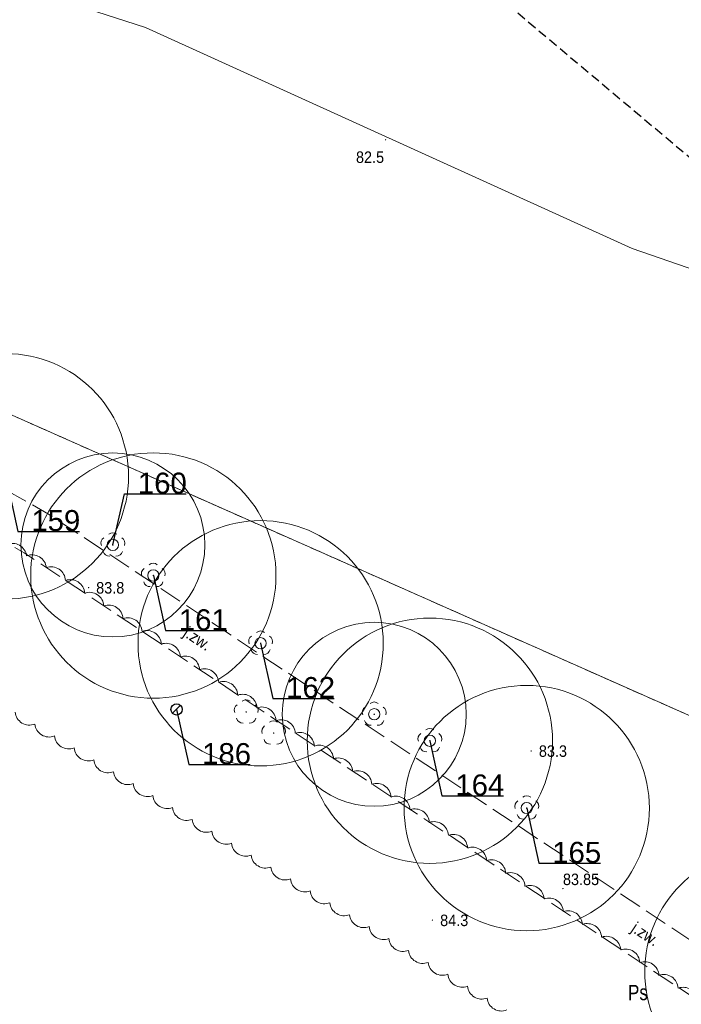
# Model space of a CAD drawing. Header units: metres. Extents: x 6540907 to 6541833, y 5893434 to 5894895.
# Tile 158 of 256: x 6541546 to 6541589, y 5893562 to 5893626. Entities that reach past the tile are written whole.
import ezdxf
from ezdxf import colors
from ezdxf.entities.mleader import LeaderData, LeaderLine
from ezdxf.enums import TextEntityAlignment as Align
from ezdxf.math import Vec2, Vec3

# ---------------------------------------------------------------- set-up
doc = ezdxf.new("R2010")
doc.units = ezdxf.units.M
doc.header["$MEASUREMENT"] = 0
for name, pattern in [('1.5_0.5', [2, 1.5, -0.5]), ('2', [0.9, 0.6, -0.3]), ('219-500', [0, 0]), ('egug-500', [1, 0.5, -0.5])]:
    doc.linetypes.add(name, pattern=pattern)
doc.layers.get('0').update_dxf_attribs({"color": 2, "linetype": 'CONTINUOUS', "lineweight": 5})
for name, color, linetype, lineweight in [('210-oznaczenie konturu użytku gruntowego', 251, 'CONTINUOUS', 9), ('218-kontur użytku gruntowego', 251, 'CONTINUOUS', 9), ('219-działka ewidencyjna', 152, 'CONTINUOUS', 18), ('drzewo liściaste', 251, 'CONTINUOUS', 9), ('jezdnia', 251, 'CONTINUOUS', 9), ('jezdnia-Atr17', 251, 'CONTINUOUS', 9), ('pikieta naturalna', 251, 'CONTINUOUS', 9), ('pikieta naturalna-Atr2', 251, 'CONTINUOUS', 9), ('pikieta sztuczna', 251, 'CONTINUOUS', 9), ('pikieta sztuczna-Atr2', 251, 'CONTINUOUS', 9), ('woda stojąca', 251, 'CONTINUOUS', 9), ('z_g_TOPOLE_out_E1', 12, 'CONTINUOUS', 20), ('z_i_drzewa_opis', 7, 'CONTINUOUS', 25), ('Zakres', 252, 'CONTINUOUS', 15)]:
    doc.layers.add(name, color=color, linetype=linetype, lineweight=lineweight)
doc.layers.add('z_i_masywy_grupy', color=7, linetype='CONTINUOUS', lineweight=13, true_color=0x7f926c)
doc.styles.add('Opisowy', font='arial.ttf')
doc.styles.get("Standard").update_dxf_attribs({"font": 'Arial', "width": 0.75})

# ---------------------------------------------------------------- blocks, each defined once
blk = doc.blocks.new('PW01')
at = {"linetype": 'Continuous', "lineweight": 13}
h = blk.add_hatch(color=0, dxfattribs=at)
edge = h.paths.add_edge_path()
edge.add_arc((0, 0), 0.045, 0, 360)
blk = doc.blocks.new('OP021')
at = {"linetype": 'Continuous', "lineweight": 13}
h = blk.add_hatch(color=0, dxfattribs=at)
edge = h.paths.add_edge_path()
edge.add_arc((0, 0), 0.05, 0, 360)
at = {"color": 0, "linetype": 'Continuous', "lineweight": 13}
for centre, start, end in [((0, 0.4), 49.272, 130.728), ((-0.38, 0.124), 121.308, 202.548), ((0.38, 0.124), 337.452, 58.692), ((-0.235, -0.324), 193.221, 274.871), ((0.235, -0.324), 265.129, 346.779)]:
    blk.add_arc(centre, 0.4, start, end, dxfattribs=at)
blk = doc.blocks.new('_None')
blk = doc.blocks.new('punkt')
h = blk.add_hatch()
h.set_pattern_fill('ANSI32', color=256, scale=0.2)
h.set_pattern_definition([(45, (-4781848.87, -5644337.08), (-1.34703841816, 1.34703841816), []), (45, (-4781847.972, -5644337.08), (-1.34703841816, 1.34703841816), [])])
edge = h.paths.add_edge_path()
edge.add_arc((0, 0), 0.243, 0, 360)
blk.add_circle((0, 0), 0.243)

msp = doc.modelspace()

# ---------------------------------------------------------------- linework, layer by layer
at = {"layer": '218-kontur użytku gruntowego', "linetype": 'egug-500', "lineweight": 18, "flags": 128}
for points in [[(6541669.76, 5893544.843), (6541528.91, 5893607.303)], [(6541528.91, 5893607.303), (6541669.76, 5893544.843)]]:
    msp.add_lwpolyline(points, dxfattribs=at)
at = {"layer": '219-działka ewidencyjna', "linetype": '219-500', "lineweight": 18, "flags": 128}
msp.add_lwpolyline([(6541669.76, 5893544.843), (6541528.91, 5893607.303)], dxfattribs=at)
at = {"layer": 'jezdnia', "linetype": '1.5_0.5', "lineweight": 18, "flags": 128}
msp.add_lwpolyline([(6541655.08, 5893539.093), (6541652.89, 5893541.143), (6541638.04, 5893546.593), (6541620.44, 5893549.583), (6541610.38, 5893552.913), (6541601.85, 5893557.573), (6541547.45, 5893593.693), (6541531.44, 5893602.643), (6541531.12, 5893599.533), (6541545.86, 5893591.153), (6541600.29, 5893555.003), (6541609.18, 5893550.153), (6541619.72, 5893546.663), (6541637.26, 5893543.683), (6541651.25, 5893538.543), (6541653.68, 5893536.963), (6541654.6, 5893538.533)], close=True, dxfattribs=at)
at = {"layer": 'woda stojąca', "linetype": 'Continuous', "lineweight": 18, "flags": 128}
msp.add_lwpolyline([(6541367.34, 5893722.853), (6541389.88, 5893720.183), (6541402.75, 5893717.593), (6541409.99, 5893716.313), (6541446.46, 5893689.393), (6541481.8, 5893656.163), (6541502.15, 5893642.063), (6541553.78, 5893625.433), (6541585.51, 5893611.003), (6541602.96, 5893604.983), (6541638.54, 5893600.133), (6541655.67, 5893595.003), (6541664.14, 5893572.153), (6541679.96, 5893529.473), (6541682.61, 5893525.314)], dxfattribs=at)
at = {"layer": 'z_g_TOPOLE_out_E1', "linetype": 'Continuous'}
for centre, radius in [((6541544.661, 5893596.151), 8), ((6541551.641, 5893591.675), 6), ((6541554.281, 5893589.681), 8), ((6541561.281, 5893585.261), 8), ((6541572.32, 5893578.905), 8), ((6541568.691, 5893580.631), 6), ((6541578.641, 5893574.511), 8), ((6541594.341, 5893563.851), 8)]:
    msp.add_circle(centre, radius, dxfattribs=at)
at = {"layer": 'z_i_masywy_grupy', "linetype": 'Continuous'}
for points in [[(6541544.71, 5893591.698, -0.5), (6541546.017, 5893590.961, -0.5), (6541547.304, 5893590.193, -0.5), (6541548.553, 5893589.362, -0.5), (6541549.802, 5893588.531, -0.5), (6541551.051, 5893587.7, -0.5), (6541552.299, 5893586.869, -0.5), (6541553.548, 5893586.038, -0.5), (6541554.797, 5893585.207, -0.5), (6541556.046, 5893584.376, -0.5), (6541557.295, 5893583.545, -0.5), (6541558.544, 5893582.714, -0.5), (6541559.792, 5893581.883, -0.5), (6541561.041, 5893581.052, -0.5), (6541562.29, 5893580.221, -0.5), (6541563.539, 5893579.39, -0.5), (6541564.788, 5893578.559, -0.5), (6541566.036, 5893577.729, -0.5), (6541567.285, 5893576.898, -0.5), (6541568.534, 5893576.067, -0.5), (6541569.783, 5893575.236, -0.5), (6541571.032, 5893574.405, -0.5), (6541572.281, 5893573.574, -0.5), (6541573.529, 5893572.743, -0.5), (6541574.778, 5893571.912, -0.5), (6541576.027, 5893571.081, -0.5), (6541577.276, 5893570.25, -0.5), (6541578.525, 5893569.419, -0.5), (6541579.773, 5893568.588, -0.5), (6541581.022, 5893567.757, -0.5), (6541582.271, 5893566.926, -0.5), (6541583.52, 5893566.095, -0.5), (6541584.769, 5893565.264, -0.5), (6541586.018, 5893564.434, -0.5), (6541587.266, 5893563.603, -0.5), (6541588.515, 5893562.772, -0.5), (6541589.764, 5893561.941, -0.5)], [(6541577.342, 5893561.342, -0.5), (6541576.058, 5893562.119, -0.5), (6541574.775, 5893562.896, -0.5), (6541573.492, 5893563.673, -0.5), (6541572.209, 5893564.45, -0.5), (6541570.926, 5893565.228, -0.5), (6541569.643, 5893566.005, -0.5), (6541568.36, 5893566.782, -0.5), (6541567.077, 5893567.559, -0.5), (6541565.794, 5893568.336, -0.5), (6541564.511, 5893569.113, -0.5), (6541563.228, 5893569.89, -0.5), (6541561.945, 5893570.667, -0.5), (6541560.662, 5893571.444, -0.5), (6541559.379, 5893572.221, -0.5), (6541558.096, 5893572.998, -0.5), (6541556.813, 5893573.775, -0.5), (6541555.53, 5893574.552, -0.5), (6541554.247, 5893575.329, -0.5), (6541552.964, 5893576.107, -0.5), (6541551.681, 5893576.884, -0.5), (6541550.398, 5893577.661, -0.5), (6541549.115, 5893578.438, -0.5), (6541547.832, 5893579.215, -0.5), (6541546.549, 5893579.992, -0.5), (6541545.266, 5893580.769, -0.5)]]:
    msp.add_lwpolyline(points, format="xyb", dxfattribs=at)
at = {"layer": 'Zakres', "linetype": '2', "lineweight": 25, "flags": 128}
msp.add_lwpolyline([(6541682.61, 5893538.602), (6541557.28, 5893643.783), (6541380.44, 5893717.283), (6541307.38, 5893706.193), (6541211.66, 5893744.233), (6541170.76, 5893749.163), (6541137.92, 5893734.863), (6541058.11, 5893726.893), (6540997.5, 5893673.663), (6540930.81, 5893582.593)], dxfattribs=at)

# ---------------------------------------------------------------- block references
at = {"layer": 'drzewo liściaste', "linetype": 'Continuous', "lineweight": 18}
for p in [(6541551.64, 5893591.673), (6541551.64, 5893591.673), (6541551.64, 5893591.673), (6541554.28, 5893589.683), (6541554.28, 5893589.683), (6541554.28, 5893589.683), (6541561.28, 5893585.263), (6541561.28, 5893585.263), (6541561.28, 5893585.263), (6541560.34, 5893580.783), (6541560.34, 5893580.783), (6541560.34, 5893580.783), (6541568.69, 5893580.633), (6541568.69, 5893580.633), (6541568.69, 5893580.633), (6541562.13, 5893579.403), (6541562.13, 5893579.403), (6541562.13, 5893579.403), (6541572.32, 5893578.903), (6541572.32, 5893578.903), (6541572.32, 5893578.903), (6541578.64, 5893574.513), (6541578.64, 5893574.513), (6541578.64, 5893574.513)]:
    msp.add_blockref('OP021', p, dxfattribs=at)
at = {"layer": 'pikieta naturalna', "linetype": 'Continuous', "lineweight": 13}
for p in [(6541569.43, 5893618.103), (6541550.06, 5893588.893), (6541578.93, 5893578.233), (6541572.49, 5893567.203)]:
    msp.add_blockref('PW01', p, dxfattribs=at)
at = {"layer": 'pikieta sztuczna', "linetype": 'Continuous', "lineweight": 13}
msp.add_blockref('PW01', (6541581, 5893569.263), dxfattribs=at)
at = {"layer": 'z_g_TOPOLE_out_E1', "linetype": 'Continuous', "xscale": 1.520278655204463, "yscale": 1.520278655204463, "zscale": 1.520278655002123}
for p in [(6541551.641, 5893591.675), (6541554.281, 5893589.681), (6541561.281, 5893585.261), (6541568.691, 5893580.631), (6541572.32, 5893578.905), (6541578.641, 5893574.511)]:
    msp.add_blockref('punkt', p, dxfattribs=at)
at = {"layer": 'z_i_drzewa_opis', "xscale": 1.520278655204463, "yscale": 1.520278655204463, "zscale": 1.520278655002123}
msp.add_blockref('punkt', (6541555.801, 5893580.95), dxfattribs=at)

# ---------------------------------------------------------------- texts
at = {"layer": '210-oznaczenie konturu użytku gruntowego', "linetype": 'Continuous', "lineweight": 18, "width": 0.79}
msp.add_text('Ps', height=1, dxfattribs=at).set_placement((6541585.25, 5893561.983))
at = {"layer": 'jezdnia-Atr17', "width": 0.9}
for rotation, p in [(326.41, (6541556.17, 5893585.773)), (326.417, (6541585.39, 5893566.503))]:
    msp.add_text('j.zw.', height=0.75, rotation=rotation, dxfattribs=at).set_placement(p)
at = {"layer": 'pikieta naturalna-Atr2', "width": 0.9}
for s, p in [('82.5', (6541567.5, 5893616.593)), ('83.8', (6541550.55, 5893588.503)), ('83.3', (6541579.43, 5893577.853)), ('84.3', (6541572.99, 5893566.813))]:
    msp.add_text(s, height=0.75, dxfattribs=at).set_placement(p)
at = {"layer": 'pikieta sztuczna-Atr2', "width": 0.9}
msp.add_text('83.85', height=0.75, dxfattribs=at).set_placement((6541581, 5893569.263), align=Align.BOTTOM_LEFT)

# ---------------------------------------------------------------- leaders
at = {"layer": 'z_g_TOPOLE_out_E1', "linetype": 'Continuous'}
ml = msp.add_multileader_mtext('Standard', dxfattribs=at)
ml.set_content('159', color=256, style='Opisowy')
ml.set_leader_properties()
ml.set_arrow_properties(name='NONE')
ml.build(insert=Vec2(0, 0))
ml.multileader.update_dxf_attribs({"has_dogleg": 0, "text_left_attachment_type": 6, "text_right_attachment_type": 5, "text_top_attachment_type": 0, "text_bottom_attachment_type": 0, "dogleg_length": 1.914, "arrow_head_size": 7.005})
ctx = ml.context
ctx.base_point, ctx.char_height, ctx.arrow_head_size, ctx.landing_gap_size, ctx.plane_origin = Vec3(6541545.45, 5893592.558), 1.3683, 7.005, 0.876, Vec3(6541538.078, 5893588.174)
ctx.left_attachment, ctx.right_attachment, ctx.attachment_type = 6, 5, 2
notes = []
notes.append((ctx, [(1, (1, 1, 0), (6541542.409, 5893592.558), (1, 0), 3.041, [(0, [(6541544.661, 5893596.151), (6541545.45, 5893592.558), (6541545.45, 5893592.558), (6541545.45, 5893592.558), (6541545.45, 5893592.558), (6541545.45, 5893592.558), (6541545.45, 5893592.558), (6541545.45, 5893592.558), (6541545.45, 5893592.558), (6541545.45, 5893592.558), (6541545.45, 5893592.558), (6541545.45, 5893592.558), (6541545.45, 5893592.558), (6541545.45, 5893592.558), (6541545.45, 5893592.558), (6541545.45, 5893592.558), (6541545.45, 5893592.558), (6541545.45, 5893592.558), (6541545.45, 5893592.558), (6541545.45, 5893592.558), (6541545.45, 5893592.558), (6541545.45, 5893592.558), (6541545.45, 5893592.558), (6541545.45, 5893592.558), (6541545.45, 5893592.558), (6541545.45, 5893592.558), (6541545.45, 5893592.558), (6541545.45, 5893592.558), (6541545.45, 5893592.558), (6541545.45, 5893592.558), (6541545.45, 5893592.558), (6541545.45, 5893592.558), (6541545.45, 5893592.558), (6541545.45, 5893592.558), (6541545.45, 5893592.558), (6541545.45, 5893592.558), (6541545.45, 5893592.558), (6541545.45, 5893592.558), (6541545.45, 5893592.558), (6541545.45, 5893592.558), (6541545.45, 5893592.558), (6541545.45, 5893592.558), (6541545.45, 5893592.558), (6541545.45, 5893592.558), (6541545.45, 5893592.558), (6541545.45, 5893592.558), (6541545.45, 5893592.558), (6541545.45, 5893592.558), (6541545.45, 5893592.558), (6541545.45, 5893592.558), (6541545.45, 5893592.558), (6541545.45, 5893592.558), (6541545.45, 5893592.558), (6541545.45, 5893592.558), (6541545.45, 5893592.558), (6541545.45, 5893592.558), (6541545.45, 5893592.558), (6541545.45, 5893592.558), (6541545.45, 5893592.558), (6541545.45, 5893592.558), (6541545.45, 5893592.558), (6541545.45, 5893592.558), (6541545.45, 5893592.558), (6541545.45, 5893592.558), (6541545.45, 5893592.558), (6541545.45, 5893592.558), (6541545.45, 5893592.558), (6541545.45, 5893592.558), (6541545.45, 5893592.558), (6541545.45, 5893592.558), (6541545.45, 5893592.558), (6541545.45, 5893592.558), (6541545.45, 5893592.558), (6541545.45, 5893592.558), (6541545.45, 5893592.558), (6541545.45, 5893592.558), (6541545.45, 5893592.558), (6541545.45, 5893592.558), (6541545.45, 5893592.558), (6541545.45, 5893592.558), (6541545.45, 5893592.558), (6541545.45, 5893592.558), (6541545.45, 5893592.558), (6541545.45, 5893592.558), (6541545.45, 5893592.558), (6541545.45, 5893592.558), (6541545.45, 5893592.558), (6541545.45, 5893592.558), (6541545.45, 5893592.558), (6541545.45, 5893592.558), (6541545.45, 5893592.558), (6541545.45, 5893592.558), (6541545.45, 5893592.558), (6541545.45, 5893592.558), (6541545.45, 5893592.558), (6541545.45, 5893592.558), (6541545.45, 5893592.558), (6541545.45, 5893592.558), (6541545.45, 5893592.558), (6541545.45, 5893592.558), (6541545.45, 5893592.558), (6541545.45, 5893592.558), (6541545.45, 5893592.558), (6541545.45, 5893592.558), (6541545.45, 5893592.558), (6541545.45, 5893592.558), (6541545.45, 5893592.558), (6541545.45, 5893592.558), (6541545.45, 5893592.558), (6541545.45, 5893592.558), (6541545.45, 5893592.558), (6541545.45, 5893592.558), (6541545.45, 5893592.558), (6541545.45, 5893592.558), (6541545.45, 5893592.558), (6541545.45, 5893592.558), (6541545.45, 5893592.558), (6541545.45, 5893592.558), (6541545.45, 5893592.558), (6541545.45, 5893592.558), (6541545.45, 5893592.558), (6541545.45, 5893592.558), (6541545.45, 5893592.558), (6541545.45, 5893592.558), (6541545.45, 5893592.558), (6541545.45, 5893592.558), (6541545.45, 5893592.558), (6541545.45, 5893592.558), (6541545.45, 5893592.558), (6541545.45, 5893592.558)], 256, [])])]))
ctx.mtext.insert, ctx.mtext.flow_direction = Vec3(6541546.325, 5893593.95), 5
ml = msp.add_multileader_mtext('Standard', dxfattribs=at)
ml.set_content('160', color=256, style='Opisowy')
ml.set_leader_properties()
ml.set_arrow_properties(name='NONE')
ml.build(insert=Vec2(0, 0))
ml.multileader.update_dxf_attribs({"has_dogleg": 0, "text_left_attachment_type": 6, "text_right_attachment_type": 5, "text_top_attachment_type": 0, "text_bottom_attachment_type": 0, "dogleg_length": 1.914, "arrow_head_size": 7.005})
ctx = ml.context
ctx.base_point, ctx.char_height, ctx.arrow_head_size, ctx.landing_gap_size, ctx.plane_origin = Vec3(6541552.399, 5893594.999), 1.3683, 7.005, 0.876, Vec3(6541545.058, 5893583.698)
ctx.left_attachment, ctx.right_attachment, ctx.attachment_type = 6, 5, 2
notes.append((ctx, [(1, (1, 1, 0), (6541549.359, 5893594.999), (1, 0), 3.041, [(0, [(6541551.641, 5893591.675), (6541552.399, 5893594.999), (6541552.399, 5893594.999), (6541552.399, 5893594.999), (6541552.399, 5893594.999), (6541552.399, 5893594.999), (6541552.399, 5893594.999), (6541552.399, 5893594.999), (6541552.399, 5893594.999), (6541552.399, 5893594.999), (6541552.399, 5893594.999), (6541552.399, 5893594.999), (6541552.399, 5893594.999), (6541552.399, 5893594.999), (6541552.399, 5893594.999), (6541552.399, 5893594.999), (6541552.399, 5893594.999), (6541552.399, 5893594.999), (6541552.399, 5893594.999), (6541552.399, 5893594.999), (6541552.399, 5893594.999), (6541552.399, 5893594.999), (6541552.399, 5893594.999), (6541552.399, 5893594.999), (6541552.399, 5893594.999), (6541552.399, 5893594.999), (6541552.399, 5893594.999), (6541552.399, 5893594.999), (6541552.399, 5893594.999), (6541552.399, 5893594.999), (6541552.399, 5893594.999), (6541552.399, 5893594.999), (6541552.399, 5893594.999), (6541552.399, 5893594.999), (6541552.399, 5893594.999), (6541552.399, 5893594.999), (6541552.399, 5893594.999), (6541552.399, 5893594.999), (6541552.399, 5893594.999), (6541552.399, 5893594.999), (6541552.399, 5893594.999), (6541552.399, 5893594.999), (6541552.399, 5893594.999), (6541552.399, 5893594.999), (6541552.399, 5893594.999), (6541552.399, 5893594.999), (6541552.399, 5893594.999), (6541552.399, 5893594.999), (6541552.399, 5893594.999), (6541552.399, 5893594.999), (6541552.399, 5893594.999), (6541552.399, 5893594.999), (6541552.399, 5893594.999), (6541552.399, 5893594.999), (6541552.399, 5893594.999), (6541552.399, 5893594.999), (6541552.399, 5893594.999), (6541552.399, 5893594.999), (6541552.399, 5893594.999), (6541552.399, 5893594.999), (6541552.399, 5893594.999), (6541552.399, 5893594.999), (6541552.399, 5893594.999), (6541552.399, 5893594.999), (6541552.399, 5893594.999), (6541552.399, 5893594.999), (6541552.399, 5893594.999), (6541552.399, 5893594.999), (6541552.399, 5893594.999), (6541552.399, 5893594.999), (6541552.399, 5893594.999), (6541552.399, 5893594.999), (6541552.399, 5893594.999), (6541552.399, 5893594.999), (6541552.399, 5893594.999), (6541552.399, 5893594.999), (6541552.399, 5893594.999), (6541552.399, 5893594.999), (6541552.399, 5893594.999), (6541552.399, 5893594.999), (6541552.399, 5893594.999), (6541552.399, 5893594.999), (6541552.399, 5893594.999), (6541552.399, 5893594.999), (6541552.399, 5893594.999), (6541552.399, 5893594.999), (6541552.399, 5893594.999), (6541552.399, 5893594.999), (6541552.399, 5893594.999), (6541552.399, 5893594.999), (6541552.399, 5893594.999), (6541552.399, 5893594.999), (6541552.399, 5893594.999), (6541552.399, 5893594.999), (6541552.399, 5893594.999), (6541552.399, 5893594.999), (6541552.399, 5893594.999), (6541552.399, 5893594.999), (6541552.399, 5893594.999), (6541552.399, 5893594.999), (6541552.399, 5893594.999), (6541552.399, 5893594.999), (6541552.399, 5893594.999), (6541552.399, 5893594.999), (6541552.399, 5893594.999), (6541552.399, 5893594.999), (6541552.399, 5893594.999), (6541552.399, 5893594.999), (6541552.399, 5893594.999), (6541552.399, 5893594.999), (6541552.399, 5893594.999), (6541552.399, 5893594.999), (6541552.399, 5893594.999), (6541552.399, 5893594.999), (6541552.399, 5893594.999), (6541552.399, 5893594.999), (6541552.399, 5893594.999), (6541552.399, 5893594.999), (6541552.399, 5893594.999), (6541552.399, 5893594.999), (6541552.399, 5893594.999), (6541552.399, 5893594.999), (6541552.399, 5893594.999), (6541552.399, 5893594.999), (6541552.399, 5893594.999), (6541552.399, 5893594.999), (6541552.399, 5893594.999), (6541552.399, 5893594.999), (6541552.399, 5893594.999), (6541552.399, 5893594.999)], 256, [])])]))
ctx.mtext.insert, ctx.mtext.flow_direction = Vec3(6541553.275, 5893596.391), 5
ml = msp.add_multileader_mtext('Standard', dxfattribs=at)
ml.set_content('161', color=256, style='Opisowy')
ml.set_leader_properties()
ml.set_arrow_properties(name='NONE')
ml.build(insert=Vec2(0, 0))
ml.multileader.update_dxf_attribs({"has_dogleg": 0, "text_left_attachment_type": 6, "text_right_attachment_type": 5, "text_top_attachment_type": 0, "text_bottom_attachment_type": 0, "dogleg_length": 1.914, "arrow_head_size": 7.005})
ctx = ml.context
ctx.base_point, ctx.char_height, ctx.arrow_head_size, ctx.landing_gap_size, ctx.plane_origin = Vec3(6541555.07, 5893586.088), 1.3683, 7.005, 0.876, Vec3(6541547.698, 5893581.704)
ctx.left_attachment, ctx.right_attachment, ctx.attachment_type = 6, 5, 2
notes.append((ctx, [(1, (1, 1, 0), (6541552.029, 5893586.088), (1, 0), 3.041, [(0, [(6541554.281, 5893589.681), (6541555.07, 5893586.088), (6541555.07, 5893586.088), (6541555.07, 5893586.088), (6541555.07, 5893586.088), (6541555.07, 5893586.088), (6541555.07, 5893586.088), (6541555.07, 5893586.088), (6541555.07, 5893586.088), (6541555.07, 5893586.088), (6541555.07, 5893586.088), (6541555.07, 5893586.088), (6541555.07, 5893586.088), (6541555.07, 5893586.088), (6541555.07, 5893586.088), (6541555.07, 5893586.088), (6541555.07, 5893586.088), (6541555.07, 5893586.088), (6541555.07, 5893586.088), (6541555.07, 5893586.088), (6541555.07, 5893586.088), (6541555.07, 5893586.088), (6541555.07, 5893586.088), (6541555.07, 5893586.088), (6541555.07, 5893586.088), (6541555.07, 5893586.088), (6541555.07, 5893586.088), (6541555.07, 5893586.088), (6541555.07, 5893586.088), (6541555.07, 5893586.088), (6541555.07, 5893586.088), (6541555.07, 5893586.088), (6541555.07, 5893586.088), (6541555.07, 5893586.088), (6541555.07, 5893586.088), (6541555.07, 5893586.088), (6541555.07, 5893586.088), (6541555.07, 5893586.088), (6541555.07, 5893586.088), (6541555.07, 5893586.088), (6541555.07, 5893586.088), (6541555.07, 5893586.088), (6541555.07, 5893586.088), (6541555.07, 5893586.088), (6541555.07, 5893586.088), (6541555.07, 5893586.088), (6541555.07, 5893586.088), (6541555.07, 5893586.088), (6541555.07, 5893586.088), (6541555.07, 5893586.088), (6541555.07, 5893586.088), (6541555.07, 5893586.088), (6541555.07, 5893586.088), (6541555.07, 5893586.088), (6541555.07, 5893586.088), (6541555.07, 5893586.088), (6541555.07, 5893586.088), (6541555.07, 5893586.088), (6541555.07, 5893586.088), (6541555.07, 5893586.088), (6541555.07, 5893586.088), (6541555.07, 5893586.088), (6541555.07, 5893586.088), (6541555.07, 5893586.088), (6541555.07, 5893586.088), (6541555.07, 5893586.088), (6541555.07, 5893586.088), (6541555.07, 5893586.088), (6541555.07, 5893586.088), (6541555.07, 5893586.088), (6541555.07, 5893586.088), (6541555.07, 5893586.088), (6541555.07, 5893586.088), (6541555.07, 5893586.088), (6541555.07, 5893586.088), (6541555.07, 5893586.088), (6541555.07, 5893586.088), (6541555.07, 5893586.088), (6541555.07, 5893586.088), (6541555.07, 5893586.088), (6541555.07, 5893586.088), (6541555.07, 5893586.088), (6541555.07, 5893586.088), (6541555.07, 5893586.088), (6541555.07, 5893586.088), (6541555.07, 5893586.088), (6541555.07, 5893586.088), (6541555.07, 5893586.088), (6541555.07, 5893586.088), (6541555.07, 5893586.088), (6541555.07, 5893586.088), (6541555.07, 5893586.088), (6541555.07, 5893586.088), (6541555.07, 5893586.088), (6541555.07, 5893586.088), (6541555.07, 5893586.088), (6541555.07, 5893586.088), (6541555.07, 5893586.088), (6541555.07, 5893586.088), (6541555.07, 5893586.088), (6541555.07, 5893586.088), (6541555.07, 5893586.088), (6541555.07, 5893586.088), (6541555.07, 5893586.088), (6541555.07, 5893586.088), (6541555.07, 5893586.088), (6541555.07, 5893586.088), (6541555.07, 5893586.088), (6541555.07, 5893586.088), (6541555.07, 5893586.088), (6541555.07, 5893586.088), (6541555.07, 5893586.088), (6541555.07, 5893586.088), (6541555.07, 5893586.088), (6541555.07, 5893586.088), (6541555.07, 5893586.088), (6541555.07, 5893586.088), (6541555.07, 5893586.088), (6541555.07, 5893586.088), (6541555.07, 5893586.088), (6541555.07, 5893586.088), (6541555.07, 5893586.088), (6541555.07, 5893586.088), (6541555.07, 5893586.088), (6541555.07, 5893586.088), (6541555.07, 5893586.088), (6541555.07, 5893586.088), (6541555.07, 5893586.088), (6541555.07, 5893586.088), (6541555.07, 5893586.088)], 256, [])])]))
ctx.mtext.insert, ctx.mtext.flow_direction = Vec3(6541555.945, 5893587.48), 5
ml = msp.add_multileader_mtext('Standard', dxfattribs=at)
ml.set_content('162', color=256, style='Opisowy')
ml.set_leader_properties()
ml.set_arrow_properties(name='NONE')
ml.build(insert=Vec2(0, 0))
ml.multileader.update_dxf_attribs({"has_dogleg": 0, "text_left_attachment_type": 6, "text_right_attachment_type": 5, "text_top_attachment_type": 0, "text_bottom_attachment_type": 0, "dogleg_length": 1.914, "arrow_head_size": 7.005})
ctx = ml.context
ctx.base_point, ctx.char_height, ctx.arrow_head_size, ctx.landing_gap_size, ctx.plane_origin = Vec3(6541562.07, 5893581.668), 1.3683, 7.005, 0.876, Vec3(6541554.698, 5893577.284)
ctx.left_attachment, ctx.right_attachment, ctx.attachment_type = 6, 5, 2
notes.append((ctx, [(1, (1, 1, 0), (6541559.029, 5893581.668), (1, 0), 3.041, [(0, [(6541561.281, 5893585.261), (6541562.07, 5893581.668), (6541562.07, 5893581.668), (6541562.07, 5893581.668), (6541562.07, 5893581.668), (6541562.07, 5893581.668), (6541562.07, 5893581.668), (6541562.07, 5893581.668), (6541562.07, 5893581.668), (6541562.07, 5893581.668), (6541562.07, 5893581.668), (6541562.07, 5893581.668), (6541562.07, 5893581.668), (6541562.07, 5893581.668), (6541562.07, 5893581.668), (6541562.07, 5893581.668), (6541562.07, 5893581.668), (6541562.07, 5893581.668), (6541562.07, 5893581.668), (6541562.07, 5893581.668), (6541562.07, 5893581.668), (6541562.07, 5893581.668), (6541562.07, 5893581.668), (6541562.07, 5893581.668), (6541562.07, 5893581.668), (6541562.07, 5893581.668), (6541562.07, 5893581.668), (6541562.07, 5893581.668), (6541562.07, 5893581.668), (6541562.07, 5893581.668), (6541562.07, 5893581.668), (6541562.07, 5893581.668), (6541562.07, 5893581.668), (6541562.07, 5893581.668), (6541562.07, 5893581.668), (6541562.07, 5893581.668), (6541562.07, 5893581.668), (6541562.07, 5893581.668), (6541562.07, 5893581.668), (6541562.07, 5893581.668), (6541562.07, 5893581.668), (6541562.07, 5893581.668), (6541562.07, 5893581.668), (6541562.07, 5893581.668), (6541562.07, 5893581.668), (6541562.07, 5893581.668), (6541562.07, 5893581.668), (6541562.07, 5893581.668), (6541562.07, 5893581.668), (6541562.07, 5893581.668), (6541562.07, 5893581.668), (6541562.07, 5893581.668), (6541562.07, 5893581.668), (6541562.07, 5893581.668), (6541562.07, 5893581.668), (6541562.07, 5893581.668), (6541562.07, 5893581.668), (6541562.07, 5893581.668), (6541562.07, 5893581.668), (6541562.07, 5893581.668), (6541562.07, 5893581.668), (6541562.07, 5893581.668), (6541562.07, 5893581.668), (6541562.07, 5893581.668), (6541562.07, 5893581.668), (6541562.07, 5893581.668), (6541562.07, 5893581.668), (6541562.07, 5893581.668), (6541562.07, 5893581.668), (6541562.07, 5893581.668), (6541562.07, 5893581.668), (6541562.07, 5893581.668), (6541562.07, 5893581.668), (6541562.07, 5893581.668), (6541562.07, 5893581.668), (6541562.07, 5893581.668), (6541562.07, 5893581.668), (6541562.07, 5893581.668), (6541562.07, 5893581.668), (6541562.07, 5893581.668), (6541562.07, 5893581.668), (6541562.07, 5893581.668), (6541562.07, 5893581.668), (6541562.07, 5893581.668), (6541562.07, 5893581.668), (6541562.07, 5893581.668), (6541562.07, 5893581.668), (6541562.07, 5893581.668), (6541562.07, 5893581.668), (6541562.07, 5893581.668), (6541562.07, 5893581.668), (6541562.07, 5893581.668), (6541562.07, 5893581.668), (6541562.07, 5893581.668), (6541562.07, 5893581.668), (6541562.07, 5893581.668), (6541562.07, 5893581.668), (6541562.07, 5893581.668), (6541562.07, 5893581.668), (6541562.07, 5893581.668), (6541562.07, 5893581.668), (6541562.07, 5893581.668), (6541562.07, 5893581.668), (6541562.07, 5893581.668), (6541562.07, 5893581.668), (6541562.07, 5893581.668), (6541562.07, 5893581.668), (6541562.07, 5893581.668), (6541562.07, 5893581.668), (6541562.07, 5893581.668), (6541562.07, 5893581.668), (6541562.07, 5893581.668), (6541562.07, 5893581.668), (6541562.07, 5893581.668), (6541562.07, 5893581.668), (6541562.07, 5893581.668), (6541562.07, 5893581.668), (6541562.07, 5893581.668), (6541562.07, 5893581.668), (6541562.07, 5893581.668), (6541562.07, 5893581.668), (6541562.07, 5893581.668), (6541562.07, 5893581.668), (6541562.07, 5893581.668), (6541562.07, 5893581.668), (6541562.07, 5893581.668), (6541562.07, 5893581.668), (6541562.07, 5893581.668), (6541562.07, 5893581.668), (6541562.07, 5893581.668)], 256, [])])]))
ctx.mtext.insert, ctx.mtext.flow_direction = Vec3(6541562.945, 5893583.06), 5
ml = msp.add_multileader_mtext('Standard', dxfattribs=at)
ml.set_content('164', color=256, style='Opisowy')
ml.set_leader_properties()
ml.set_arrow_properties(name='NONE')
ml.build(insert=Vec2(0, 0))
ml.multileader.update_dxf_attribs({"has_dogleg": 0, "text_left_attachment_type": 6, "text_right_attachment_type": 5, "text_top_attachment_type": 0, "text_bottom_attachment_type": 0, "dogleg_length": 1.914, "arrow_head_size": 7.005})
ctx = ml.context
ctx.base_point, ctx.char_height, ctx.arrow_head_size, ctx.landing_gap_size, ctx.plane_origin = Vec3(6541573.109, 5893575.313), 1.3683, 7.005, 0.876, Vec3(6541565.737, 5893570.929)
ctx.left_attachment, ctx.right_attachment, ctx.attachment_type = 6, 5, 2
notes.append((ctx, [(1, (1, 1, 0), (6541570.068, 5893575.313), (1, 0), 3.041, [(0, [(6541572.32, 5893578.905), (6541573.109, 5893575.313), (6541573.109, 5893575.313), (6541573.109, 5893575.313), (6541573.109, 5893575.313), (6541573.109, 5893575.313), (6541573.109, 5893575.313), (6541573.109, 5893575.313), (6541573.109, 5893575.313), (6541573.109, 5893575.313), (6541573.109, 5893575.313), (6541573.109, 5893575.313), (6541573.109, 5893575.313), (6541573.109, 5893575.313), (6541573.109, 5893575.313), (6541573.109, 5893575.313), (6541573.109, 5893575.313), (6541573.109, 5893575.313), (6541573.109, 5893575.313), (6541573.109, 5893575.313), (6541573.109, 5893575.313), (6541573.109, 5893575.313), (6541573.109, 5893575.313), (6541573.109, 5893575.313), (6541573.109, 5893575.313), (6541573.109, 5893575.313), (6541573.109, 5893575.313), (6541573.109, 5893575.313), (6541573.109, 5893575.313), (6541573.109, 5893575.313), (6541573.109, 5893575.313), (6541573.109, 5893575.313), (6541573.109, 5893575.313), (6541573.109, 5893575.313), (6541573.109, 5893575.313), (6541573.109, 5893575.313), (6541573.109, 5893575.313), (6541573.109, 5893575.313), (6541573.109, 5893575.313), (6541573.109, 5893575.313), (6541573.109, 5893575.313), (6541573.109, 5893575.313), (6541573.109, 5893575.313), (6541573.109, 5893575.313), (6541573.109, 5893575.313), (6541573.109, 5893575.313), (6541573.109, 5893575.313), (6541573.109, 5893575.313), (6541573.109, 5893575.313), (6541573.109, 5893575.313), (6541573.109, 5893575.313), (6541573.109, 5893575.313), (6541573.109, 5893575.313), (6541573.109, 5893575.313), (6541573.109, 5893575.313), (6541573.109, 5893575.313), (6541573.109, 5893575.313), (6541573.109, 5893575.313), (6541573.109, 5893575.313), (6541573.109, 5893575.313), (6541573.109, 5893575.313), (6541573.109, 5893575.313), (6541573.109, 5893575.313), (6541573.109, 5893575.313), (6541573.109, 5893575.313), (6541573.109, 5893575.313), (6541573.109, 5893575.313), (6541573.109, 5893575.313), (6541573.109, 5893575.313), (6541573.109, 5893575.313), (6541573.109, 5893575.313), (6541573.109, 5893575.313), (6541573.109, 5893575.313), (6541573.109, 5893575.313), (6541573.109, 5893575.313), (6541573.109, 5893575.313), (6541573.109, 5893575.313), (6541573.109, 5893575.313), (6541573.109, 5893575.313), (6541573.109, 5893575.313), (6541573.109, 5893575.313), (6541573.109, 5893575.313), (6541573.109, 5893575.313), (6541573.109, 5893575.313), (6541573.109, 5893575.313), (6541573.109, 5893575.313), (6541573.109, 5893575.313), (6541573.109, 5893575.313), (6541573.109, 5893575.313), (6541573.109, 5893575.313), (6541573.109, 5893575.313), (6541573.109, 5893575.313), (6541573.109, 5893575.313), (6541573.109, 5893575.313), (6541573.109, 5893575.313), (6541573.109, 5893575.313), (6541573.109, 5893575.313), (6541573.109, 5893575.313), (6541573.109, 5893575.313), (6541573.109, 5893575.313), (6541573.109, 5893575.313), (6541573.109, 5893575.313), (6541573.109, 5893575.313), (6541573.109, 5893575.313), (6541573.109, 5893575.313), (6541573.109, 5893575.313), (6541573.109, 5893575.313), (6541573.109, 5893575.313), (6541573.109, 5893575.313), (6541573.109, 5893575.313), (6541573.109, 5893575.313), (6541573.109, 5893575.313), (6541573.109, 5893575.313), (6541573.109, 5893575.313), (6541573.109, 5893575.313), (6541573.109, 5893575.313), (6541573.109, 5893575.313), (6541573.109, 5893575.313), (6541573.109, 5893575.313), (6541573.109, 5893575.313), (6541573.109, 5893575.313), (6541573.109, 5893575.313), (6541573.109, 5893575.313), (6541573.109, 5893575.313), (6541573.109, 5893575.313), (6541573.109, 5893575.313), (6541573.109, 5893575.313), (6541573.109, 5893575.313), (6541573.109, 5893575.313), (6541573.109, 5893575.313)], 256, [])])]))
ctx.mtext.insert, ctx.mtext.flow_direction = Vec3(6541573.984, 5893576.705), 5
ml = msp.add_multileader_mtext('Standard', dxfattribs=at)
ml.set_content('165', color=256, style='Opisowy')
ml.set_leader_properties()
ml.set_arrow_properties(name='NONE')
ml.build(insert=Vec2(0, 0))
ml.multileader.update_dxf_attribs({"has_dogleg": 0, "text_left_attachment_type": 6, "text_right_attachment_type": 5, "text_top_attachment_type": 0, "text_bottom_attachment_type": 0, "dogleg_length": 1.914, "arrow_head_size": 7.005})
ctx = ml.context
ctx.base_point, ctx.char_height, ctx.arrow_head_size, ctx.landing_gap_size, ctx.plane_origin = Vec3(6541579.43, 5893570.918), 1.3683, 7.005, 0.876, Vec3(6541572.058, 5893566.534)
ctx.left_attachment, ctx.right_attachment, ctx.attachment_type = 6, 5, 2
notes.append((ctx, [(1, (1, 1, 0), (6541576.389, 5893570.918), (1, 0), 3.041, [(0, [(6541578.641, 5893574.511), (6541579.43, 5893570.918), (6541579.43, 5893570.918), (6541579.43, 5893570.918), (6541579.43, 5893570.918), (6541579.43, 5893570.918), (6541579.43, 5893570.918), (6541579.43, 5893570.918), (6541579.43, 5893570.918), (6541579.43, 5893570.918), (6541579.43, 5893570.918), (6541579.43, 5893570.918), (6541579.43, 5893570.918), (6541579.43, 5893570.918), (6541579.43, 5893570.918), (6541579.43, 5893570.918), (6541579.43, 5893570.918), (6541579.43, 5893570.918), (6541579.43, 5893570.918), (6541579.43, 5893570.918), (6541579.43, 5893570.918), (6541579.43, 5893570.918), (6541579.43, 5893570.918), (6541579.43, 5893570.918), (6541579.43, 5893570.918), (6541579.43, 5893570.918), (6541579.43, 5893570.918), (6541579.43, 5893570.918), (6541579.43, 5893570.918), (6541579.43, 5893570.918), (6541579.43, 5893570.918), (6541579.43, 5893570.918), (6541579.43, 5893570.918), (6541579.43, 5893570.918), (6541579.43, 5893570.918), (6541579.43, 5893570.918), (6541579.43, 5893570.918), (6541579.43, 5893570.918), (6541579.43, 5893570.918), (6541579.43, 5893570.918), (6541579.43, 5893570.918), (6541579.43, 5893570.918), (6541579.43, 5893570.918), (6541579.43, 5893570.918), (6541579.43, 5893570.918), (6541579.43, 5893570.918), (6541579.43, 5893570.918), (6541579.43, 5893570.918), (6541579.43, 5893570.918), (6541579.43, 5893570.918), (6541579.43, 5893570.918), (6541579.43, 5893570.918), (6541579.43, 5893570.918), (6541579.43, 5893570.918), (6541579.43, 5893570.918), (6541579.43, 5893570.918), (6541579.43, 5893570.918), (6541579.43, 5893570.918), (6541579.43, 5893570.918), (6541579.43, 5893570.918), (6541579.43, 5893570.918), (6541579.43, 5893570.918), (6541579.43, 5893570.918), (6541579.43, 5893570.918), (6541579.43, 5893570.918), (6541579.43, 5893570.918), (6541579.43, 5893570.918), (6541579.43, 5893570.918), (6541579.43, 5893570.918), (6541579.43, 5893570.918), (6541579.43, 5893570.918), (6541579.43, 5893570.918), (6541579.43, 5893570.918), (6541579.43, 5893570.918), (6541579.43, 5893570.918), (6541579.43, 5893570.918), (6541579.43, 5893570.918), (6541579.43, 5893570.918), (6541579.43, 5893570.918), (6541579.43, 5893570.918), (6541579.43, 5893570.918), (6541579.43, 5893570.918), (6541579.43, 5893570.918), (6541579.43, 5893570.918), (6541579.43, 5893570.918), (6541579.43, 5893570.918), (6541579.43, 5893570.918), (6541579.43, 5893570.918), (6541579.43, 5893570.918), (6541579.43, 5893570.918), (6541579.43, 5893570.918), (6541579.43, 5893570.918), (6541579.43, 5893570.918), (6541579.43, 5893570.918), (6541579.43, 5893570.918), (6541579.43, 5893570.918), (6541579.43, 5893570.918), (6541579.43, 5893570.918), (6541579.43, 5893570.918), (6541579.43, 5893570.918), (6541579.43, 5893570.918), (6541579.43, 5893570.918), (6541579.43, 5893570.918), (6541579.43, 5893570.918), (6541579.43, 5893570.918), (6541579.43, 5893570.918), (6541579.43, 5893570.918), (6541579.43, 5893570.918), (6541579.43, 5893570.918), (6541579.43, 5893570.918), (6541579.43, 5893570.918), (6541579.43, 5893570.918), (6541579.43, 5893570.918), (6541579.43, 5893570.918), (6541579.43, 5893570.918), (6541579.43, 5893570.918), (6541579.43, 5893570.918), (6541579.43, 5893570.918), (6541579.43, 5893570.918), (6541579.43, 5893570.918), (6541579.43, 5893570.918), (6541579.43, 5893570.918), (6541579.43, 5893570.918), (6541579.43, 5893570.918), (6541579.43, 5893570.918), (6541579.43, 5893570.918), (6541579.43, 5893570.918), (6541579.43, 5893570.918), (6541579.43, 5893570.918), (6541579.43, 5893570.918)], 256, [])])]))
ctx.mtext.insert, ctx.mtext.flow_direction = Vec3(6541580.305, 5893572.31), 5
at = {"layer": 'z_i_drzewa_opis'}
ml = msp.add_multileader_mtext('Standard', dxfattribs=at)
ml.set_content('186', color=256, style='Opisowy')
ml.set_leader_properties()
ml.set_arrow_properties(name='NONE')
ml.build(insert=Vec2(0, 0))
ml.multileader.update_dxf_attribs({"has_dogleg": 0, "text_left_attachment_type": 6, "text_right_attachment_type": 5, "text_top_attachment_type": 0, "text_bottom_attachment_type": 0, "dogleg_length": 1.914, "arrow_head_size": 7.005})
ctx = ml.context
ctx.base_point, ctx.char_height, ctx.arrow_head_size, ctx.landing_gap_size, ctx.plane_origin = Vec3(6541556.589, 5893577.358), 1.3683, 7.005, 0.876, Vec3(6541549.218, 5893572.974)
ctx.left_attachment, ctx.right_attachment, ctx.attachment_type = 6, 5, 2
notes.append((ctx, [(1, (1, 1, 0), (6541553.549, 5893577.358), (1, 0), 3.041, [(0, [(6541555.801, 5893580.95), (6541556.589, 5893577.358), (6541556.589, 5893577.358), (6541556.589, 5893577.358), (6541556.589, 5893577.358), (6541556.589, 5893577.358), (6541556.589, 5893577.358), (6541556.589, 5893577.358), (6541556.589, 5893577.358), (6541556.589, 5893577.358), (6541556.589, 5893577.358), (6541556.589, 5893577.358), (6541556.589, 5893577.358), (6541556.589, 5893577.358), (6541556.589, 5893577.358), (6541556.589, 5893577.358), (6541556.589, 5893577.358), (6541556.589, 5893577.358), (6541556.589, 5893577.358), (6541556.589, 5893577.358), (6541556.589, 5893577.358), (6541556.589, 5893577.358), (6541556.589, 5893577.358), (6541556.589, 5893577.358), (6541556.589, 5893577.358), (6541556.589, 5893577.358), (6541556.589, 5893577.358), (6541556.589, 5893577.358), (6541556.589, 5893577.358), (6541556.589, 5893577.358), (6541556.589, 5893577.358), (6541556.589, 5893577.358), (6541556.589, 5893577.358), (6541556.589, 5893577.358), (6541556.589, 5893577.358), (6541556.589, 5893577.358), (6541556.589, 5893577.358), (6541556.589, 5893577.358), (6541556.589, 5893577.358), (6541556.589, 5893577.358), (6541556.589, 5893577.358), (6541556.589, 5893577.358), (6541556.589, 5893577.358), (6541556.589, 5893577.358), (6541556.589, 5893577.358), (6541556.589, 5893577.358), (6541556.589, 5893577.358), (6541556.589, 5893577.358), (6541556.589, 5893577.358), (6541556.589, 5893577.358), (6541556.589, 5893577.358), (6541556.589, 5893577.358), (6541556.589, 5893577.358), (6541556.589, 5893577.358), (6541556.589, 5893577.358), (6541556.589, 5893577.358), (6541556.589, 5893577.358), (6541556.589, 5893577.358), (6541556.589, 5893577.358), (6541556.589, 5893577.358), (6541556.589, 5893577.358), (6541556.589, 5893577.358), (6541556.589, 5893577.358), (6541556.589, 5893577.358), (6541556.589, 5893577.358), (6541556.589, 5893577.358), (6541556.589, 5893577.358), (6541556.589, 5893577.358), (6541556.589, 5893577.358), (6541556.589, 5893577.358), (6541556.589, 5893577.358), (6541556.589, 5893577.358), (6541556.589, 5893577.358), (6541556.589, 5893577.358), (6541556.589, 5893577.358), (6541556.589, 5893577.358), (6541556.589, 5893577.358), (6541556.589, 5893577.358), (6541556.589, 5893577.358), (6541556.589, 5893577.358), (6541556.589, 5893577.358), (6541556.589, 5893577.358), (6541556.589, 5893577.358), (6541556.589, 5893577.358), (6541556.589, 5893577.358), (6541556.589, 5893577.358), (6541556.589, 5893577.358), (6541556.589, 5893577.358), (6541556.589, 5893577.358), (6541556.589, 5893577.358), (6541556.589, 5893577.358), (6541556.589, 5893577.358), (6541556.589, 5893577.358), (6541556.589, 5893577.358), (6541556.589, 5893577.358), (6541556.589, 5893577.358), (6541556.589, 5893577.358), (6541556.589, 5893577.358), (6541556.589, 5893577.358), (6541556.589, 5893577.358), (6541556.589, 5893577.358), (6541556.589, 5893577.358), (6541556.589, 5893577.358), (6541556.589, 5893577.358), (6541556.589, 5893577.358), (6541556.589, 5893577.358), (6541556.589, 5893577.358), (6541556.589, 5893577.358), (6541556.589, 5893577.358), (6541556.589, 5893577.358), (6541556.589, 5893577.358), (6541556.589, 5893577.358), (6541556.589, 5893577.358), (6541556.589, 5893577.358), (6541556.589, 5893577.358), (6541556.589, 5893577.358), (6541556.589, 5893577.358), (6541556.589, 5893577.358), (6541556.589, 5893577.358), (6541556.589, 5893577.358), (6541556.589, 5893577.358), (6541556.589, 5893577.358), (6541556.589, 5893577.358), (6541556.589, 5893577.358), (6541556.589, 5893577.358), (6541556.589, 5893577.358), (6541556.589, 5893577.358), (6541556.589, 5893577.358), (6541556.589, 5893577.358), (6541556.589, 5893577.358)], 256, [])])]))
ctx.mtext.insert, ctx.mtext.flow_direction = Vec3(6541557.465, 5893578.749), 5
for ctx, leaders in notes:
    for number, flags, end, landing, length, lines in leaders:
        leader = LeaderData()
        leader.index, (leader.has_last_leader_line, leader.has_dogleg_vector, leader.attachment_direction) = number, flags
        leader.last_leader_point, leader.dogleg_vector, leader.dogleg_length = Vec3(end), Vec3(landing), length
        for number, points, colour, breaks in lines:
            line = LeaderLine()
            line.index, line.vertices, line.color, line.breaks = number, Vec3.list(points), colors.encode_raw_color(colour), breaks
            leader.lines.append(line)
        ctx.leaders.append(leader)

doc.saveas('drawing.dxf')
